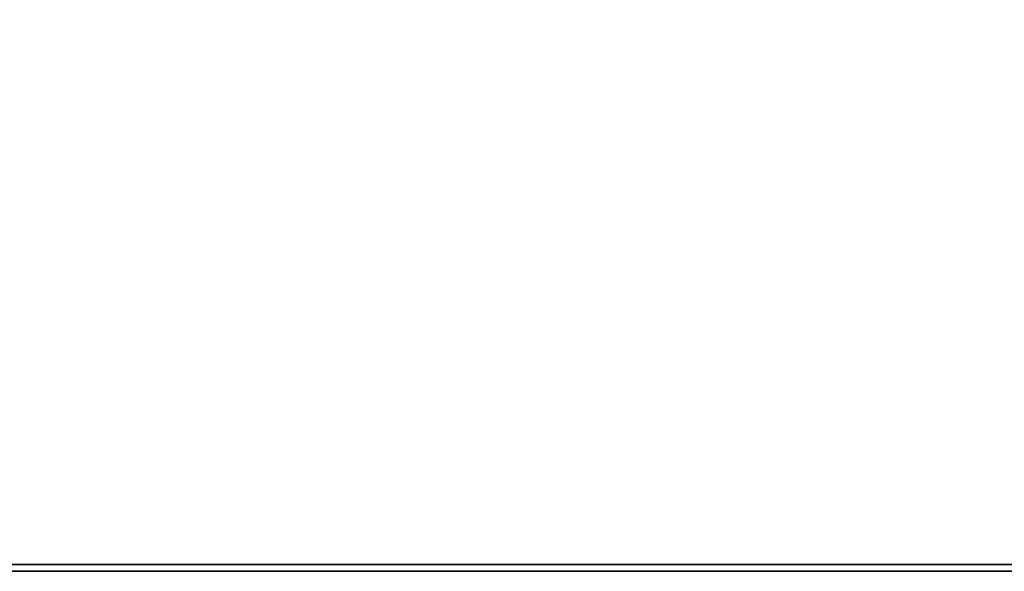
# Model space of a CAD drawing. Header units: inches. Extents: x 18783 to 19393, y 13900 to 14269.
# Tile 4 of 256: x 19290.71 to 19296.42, y 13904 to 13907.19. Entities that reach past the tile are written whole.
import ezdxf

# ---------------------------------------------------------------- set-up
doc = ezdxf.new("R2010")
doc.units = ezdxf.units.IN
doc.header["$LTSCALE"] = 96
doc.header["$MEASUREMENT"] = 0
doc.layers.add('A-FURN-3-TABLE-EDGE', color=35, linetype='Continuous')
doc.layers.add('A-FURN-3-TABLE-TOP', color=33, linetype='Continuous')

# ---------------------------------------------------------------- blocks, each defined once
blk = doc.blocks.new('TARA-3070-LJSHE-3D-3')
at = {"layer": 'A-FURN-3-TABLE-EDGE', "invisible_edges": 1}
blk.add_3dface([(1, 31.382, 28.96), (1, 31.382, 27.79), (1, 1.82, 27.79), (1, 1.82, 28.96)], dxfattribs=at)
at = {"layer": 'A-FURN-3-TABLE-EDGE'}
for points in [[(1.04, 1.86, 27.75), (1, 1.82, 27.79), (1, 31.382, 27.79), (1.04, 31.382, 27.75)], [(1.04, 31.382, 29), (1, 31.382, 28.96), (1, 1.82, 28.96), (1.04, 1.86, 29)]]:
    blk.add_3dface(points, dxfattribs=at)
at = {"layer": 'A-FURN-3-TABLE-TOP', "invisible_edges": 12}
for points in [[(1.04, 1.86, 29), (70.96, 1.86, 29), (70.96, 31.382, 29), (1.04, 31.382, 29)], [(70.96, 31.382, 27.75), (70.96, 1.86, 27.75), (1.04, 1.86, 27.75), (1.04, 31.382, 27.75)]]:
    blk.add_3dface(points, dxfattribs=at)

msp = doc.modelspace()

# ---------------------------------------------------------------- block references
at = {"rotation": 90}
msp.add_blockref('TARA-3070-LJSHE-3D-3', (19305.2418, 13902.9985), dxfattribs=at)

doc.saveas('drawing.dxf')
